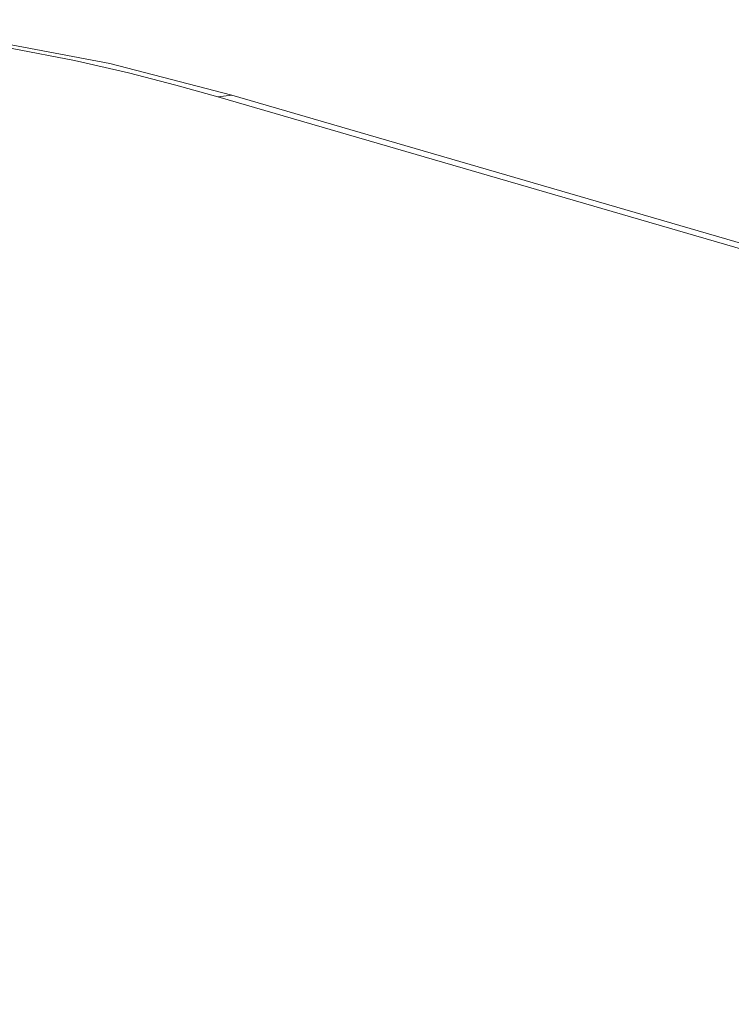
# Model space of a CAD drawing. Header units: millimetres. Extents: x 3925 to 5043, y -86 to 778.
# Tile 24 of 256: x 4050 to 4061, y 155 to 169. Entities that reach past the tile are written whole.
import ezdxf

# ---------------------------------------------------------------- set-up
doc = ezdxf.new("R2010")
doc.units = ezdxf.units.MM
doc.header["$LTSCALE"] = 46.255
doc.layers.add('H30K-TOP-COVDXF_CONTINUOUS_LINE', color=7, linetype='CONTINUOUS')

msp = doc.modelspace()

# ---------------------------------------------------------------- linework, layer by layer
at = {"layer": 'H30K-TOP-COVDXF_CONTINUOUS_LINE', "color": 7, "linetype": 'Continuous', "lineweight": 0}
for p, q in [((4053.1361, 168.0721), (4053.3372, 168.0951)), ((4135.3611, 144.1561), (4053.1361, 168.0721)), ((4135.5622, 144.1792), (4053.3372, 168.0951))]:
    msp.add_line(p, q, dxfattribs=at)
for points in [[(4053.3372, 168.0951), (4051.5722, 168.5524), (4049.5989, 168.9248), (4047.6026, 169.1424), (4045.5844, 169.1895), (4043.5768, 169.055), (4041.6257, 168.7416), (4039.7582, 168.2643), (4037.9701, 167.6382)], [(4053.1361, 168.0721), (4052.5286, 168.2421), (4051.843, 168.4176), (4051.0597, 168.5965), (4050.1558, 168.7731), (4049.1041, 168.9372), (4047.8681, 169.071), (4046.4015, 169.1436), (4044.7159, 169.1067), (4043.0255, 168.9348), (4041.5695, 168.6735), (4040.3687, 168.3761), (4039.374, 168.072), (4038.5395, 167.776), (4037.8272, 167.4933), (4037.2052, 167.2236), (4036.6467, 166.9632)]]:
    msp.add_lwpolyline(points, dxfattribs=at)

doc.saveas('drawing.dxf')
